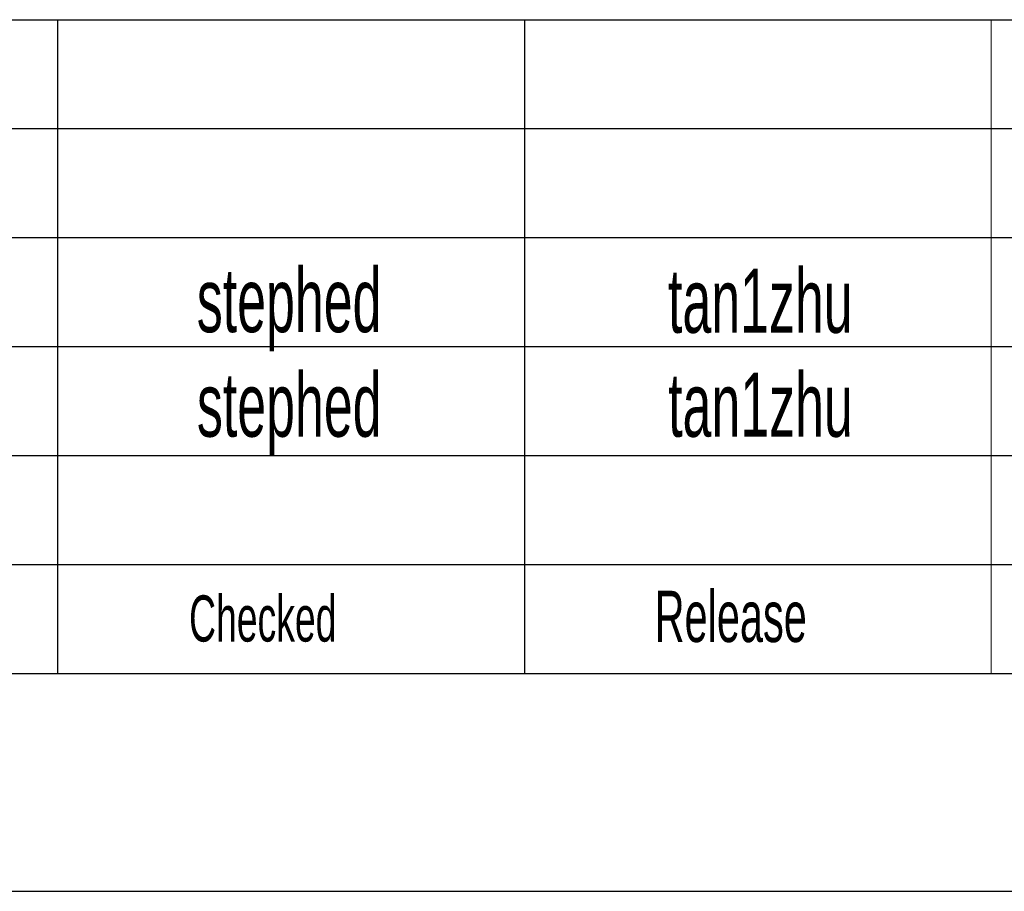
# Model space of a CAD drawing. Header units: millimetres. Extents: x 0 to 594, y 0 to 420.
# Tile 34 of 66: x 466 to 504, y 36 to 70. Entities that reach past the tile are written whole.
import ezdxf

# ---------------------------------------------------------------- set-up
doc = ezdxf.new("R2010")
doc.units = ezdxf.units.MM
doc.layers.add('FORMAT', color=7, linetype='Continuous')
doc.styles.add('SLDTEXTSTYLE1', font='TXT', dxfattribs={"width": 0.605})

msp = doc.modelspace()

# ---------------------------------------------------------------- linework, layer by layer
at = {"layer": 'FORMAT'}
for p, q in [((399.4, 69.5), (584, 69.5)), ((399.4, 69.5), (584, 69.5)), ((399.4, 69.5), (584, 69.5)), ((467, 69.5), (467, 44)), ((485.2, 69.5), (485.2, 44)), ((399.4, 65.25), (584, 65.25)), ((399.4, 65.25), (584, 65.25)), ((399.4, 61), (584, 61)), ((399.4, 56.75), (584, 56.75)), ((399.4, 52.5), (584, 52.5)), ((399.4, 48.25), (584, 48.25)), ((399.4, 44), (584, 44)), ((399.4, 35.5), (584, 35.5))]:
    msp.add_line(p, q, dxfattribs=at)
at = {"layer": 'FORMAT', "lineweight": 18}
msp.add_line((503.4, 69.5), (503.4, 44), dxfattribs=at)

# ---------------------------------------------------------------- texts
at = {"layer": 'FORMAT', "style": 'SLDTEXTSTYLE1'}
for s, insert, char_height, attachment_point in [('stephed', (476.028, 59.811), 2.5, 2), ('tan1zhu', (494.402, 59.786), 2.5, 2), ('stephed', (476.032, 55.734), 2.5, 2), ('tan1zhu', (494.407, 55.731), 2.5, 2), ('Release', (490.28, 47.225), 2, 1), ('Checked', (472.126, 47.042), 1.8, 1)]:
    msp.add_mtext(s, dxfattribs=dict(at, insert=insert, char_height=char_height, attachment_point=attachment_point))

doc.saveas('drawing.dxf')
